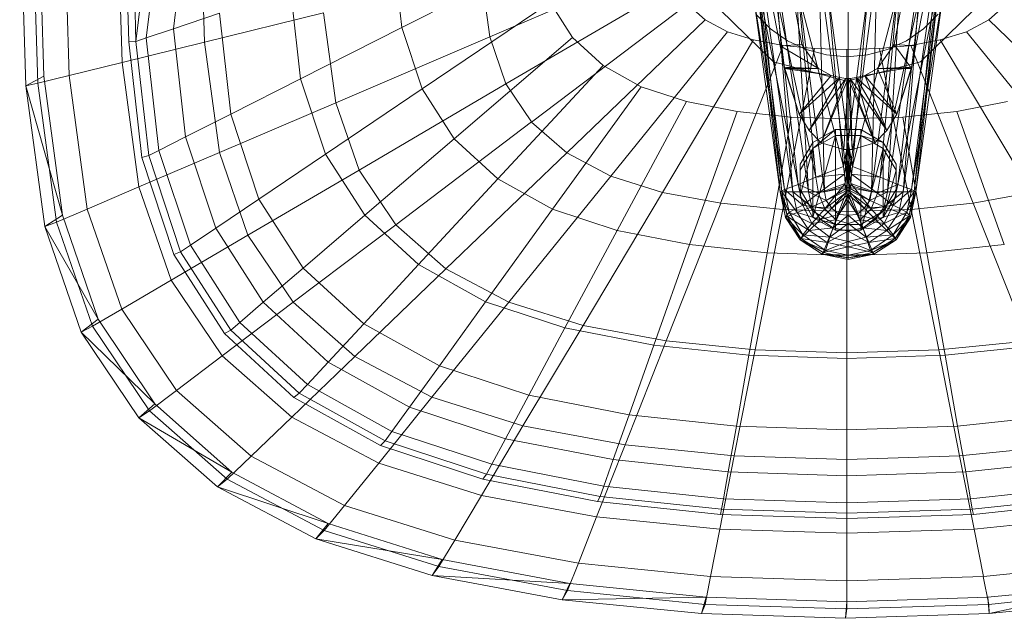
# Model space of a CAD drawing. Header units: metres. Extents: x 391.1 to 427.5, y 12.5 to 28.4.
# Tile 178 of 209: x 409.538 to 409.756, y 27.784 to 27.916. Entities that reach past the tile are written whole.
import ezdxf

# ---------------------------------------------------------------- set-up
doc = ezdxf.new("R2010")
doc.units = ezdxf.units.M
doc.layers.add('02_MOBILIARIO', color=7, linetype='Continuous', lineweight=18)
doc.layers.add('A-DETL-____-MBND', color=7, linetype='Continuous', lineweight=18)

# ---------------------------------------------------------------- blocks, each defined once
blk = doc.blocks.new('Family - Rentamans PA-152127-03_CLI_AIGUA_P0A')
at = {"layer": 'A-DETL-____-MBND', "color": 253, "true_color": 0xaaaaaa}
for p, q in [((0.16249, 0.18273), (0.17279, 0.12673)), ((0.16249, 0.18273), (0.17279, 0.12673)), ((0.19319, 0.12673), (0.20349, 0.18273)), ((0.19319, 0.12673), (0.20349, 0.18273)), ((0.16799, 0.12643), (0.15799, 0.17843)), ((0.15799, 0.17843), (0.16799, 0.12643)), ((0.20799, 0.17843), (0.19799, 0.12643)), ((0.20799, 0.17843), (0.19799, 0.12643)), ((0, 0.16227), (0.00133, 0.11764)), ((0.00269, 0.16227), (0.004, 0.11821)), ((0.0041, 0.16227), (0.00536, 0.11975)), ((0.01092, 0.11992), (0.00966, 0.16227)), ((0.02264, 0.1228), (0.02147, 0.16227)), ((0.04082, 0.12728), (0.03978, 0.16227)), ((0.16839, 0.09423), (0.16129, 0.15423)), ((0.16799, 0.09423), (0.16129, 0.15423)), ((0.16799, 0.09423), (0.16129, 0.15423)), ((0.20469, 0.15423), (0.19759, 0.09423)), ((0.20469, 0.15423), (0.19799, 0.09423)), ((0.19799, 0.09423), (0.20469, 0.15423)), ((0.17079, 0.09423), (0.16269, 0.15123)), ((0.16839, 0.09423), (0.16269, 0.15123)), ((0.20329, 0.15123), (0.19519, 0.09423)), ((0.19759, 0.09423), (0.20329, 0.15123)), ((0.02408, 0.12731), (0.02353, 0.14943)), ((0.02565, 0.12745), (0.02511, 0.14934)), ((0.03396, 0.13024), (0.0362, 0.14804)), ((0.02565, 0.12745), (0.02802, 0.14625)), ((0.02796, 0.12822), (0.0303, 0.14675)), ((0.08444, 0.13051), (0.08263, 0.1466)), ((0.17429, 0.09423), (0.16649, 0.14723)), ((0.17079, 0.09423), (0.16649, 0.14723)), ((0.19949, 0.14723), (0.19169, 0.09423)), ((0.19949, 0.14723), (0.19519, 0.09423)), ((0.11406, 0.1455), (0.08444, 0.13051)), ((0.14281, 0.14517), (0.10383, 0.12847)), ((0.17779, 0.09423), (0.17119, 0.14553)), ((0.17429, 0.09423), (0.17119, 0.14553)), ((0.18299, 0.09573), (0.17659, 0.14403)), ((0.17779, 0.09423), (0.17659, 0.14403)), ((0.18939, 0.14403), (0.18299, 0.09573)), ((0.19479, 0.14553), (0.18819, 0.09423)), ((0.18819, 0.09423), (0.18939, 0.14403)), ((0.19169, 0.09423), (0.19479, 0.14553)), ((0.10383, 0.12847), (0.10196, 0.14236)), ((0.18299, 0.09573), (0.18299, 0.14323)), ((0.10743, 0.11808), (0.14464, 0.13991)), ((0.06207, 0.11919), (0.05985, 0.13894)), ((0.16799, 0.09423), (0.16199, 0.13823)), ((0.16899, 0.09473), (0.16199, 0.13823)), ((0.16899, 0.09473), (0.16339, 0.13823)), ((0.17199, 0.09583), (0.16339, 0.13823)), ((0.17199, 0.09583), (0.16699, 0.13823)), ((0.16699, 0.13823), (0.17589, 0.09743)), ((0.17199, 0.13823), (0.18199, 0.09983)), ((0.17199, 0.13823), (0.17589, 0.09743)), ((0.17859, 0.13823), (0.18299, 0.10523)), ((0.17859, 0.13823), (0.18199, 0.09983)), ((0.18299, 0.10523), (0.18739, 0.13823)), ((0.18299, 0.13813), (0.18299, 0.10523)), ((0.18739, 0.13823), (0.18399, 0.09983)), ((0.18399, 0.09983), (0.19399, 0.13823)), ((0.19399, 0.13823), (0.19009, 0.09743)), ((0.19009, 0.09743), (0.19899, 0.13823)), ((0.19899, 0.13823), (0.19399, 0.09583)), ((0.19399, 0.09583), (0.20259, 0.13823)), ((0.20399, 0.13823), (0.19699, 0.09473)), ((0.20259, 0.13823), (0.19699, 0.09473)), ((0.20399, 0.13823), (0.19799, 0.09423)), ((0.11719, 0.13603), (0.08893, 0.11696)), ((0.1131, 0.10963), (0.14751, 0.13563)), ((0.12213, 0.12833), (0.11719, 0.13603)), ((0.15143, 0.13218), (0.14751, 0.13563)), ((0.21801, 0.13563), (0.21409, 0.13218)), ((0.04411, 0.13365), (0.03396, 0.13024)), ((0.06713, 0.13377), (0.04082, 0.12728)), ((0.04662, 0.11137), (0.04411, 0.13365)), ((0.06981, 0.1139), (0.06713, 0.13377)), ((0.16652, 0.1229), (0.15464, 0.13448)), ((0.15464, 0.13448), (0.16652, 0.1229)), ((0.16588, 0.13019), (0.16265, 0.13343)), ((0.16588, 0.13019), (0.16265, 0.13343)), ((0.21088, 0.13448), (0.19899, 0.1229)), ((0.19899, 0.1229), (0.21088, 0.13448)), ((0.20287, 0.13343), (0.19963, 0.13019)), ((0.20287, 0.13343), (0.19963, 0.13019)), ((0.08444, 0.13051), (0.06207, 0.11919)), ((0.08893, 0.11696), (0.08444, 0.13051)), ((0.12086, 0.10282), (0.15143, 0.13218)), ((0.15634, 0.12959), (0.15143, 0.13218)), ((0.21409, 0.13218), (0.20918, 0.12959)), ((0.24466, 0.10282), (0.21409, 0.13218)), ((0.03396, 0.13024), (0.02796, 0.12822)), ((0.03665, 0.10633), (0.03396, 0.13024)), ((0.10383, 0.12847), (0.06981, 0.1139)), ((0.10743, 0.11808), (0.10383, 0.12847)), ((0.13056, 0.09769), (0.15634, 0.12959)), ((0.16214, 0.12776), (0.15634, 0.12959)), ((0.16963, 0.12757), (0.16588, 0.13019)), ((0.16963, 0.12757), (0.16588, 0.13019)), ((0.19963, 0.13019), (0.19588, 0.12757)), ((0.19963, 0.13019), (0.19588, 0.12757)), ((0.20918, 0.12959), (0.20338, 0.12776)), ((0.23496, 0.09769), (0.20918, 0.12959)), ((0.04082, 0.12728), (0.02264, 0.1228)), ((0.02565, 0.12745), (0.02408, 0.12731)), ((0.02695, 0.10182), (0.02408, 0.12731)), ((0.02796, 0.12822), (0.02565, 0.12745)), ((0.0285, 0.1022), (0.02565, 0.12745)), ((0.03076, 0.10335), (0.02796, 0.12822)), ((0.04411, 0.1029), (0.04082, 0.12728)), ((0.12213, 0.12833), (0.09599, 0.10594)), ((0.12888, 0.12212), (0.12213, 0.12833)), ((0.14201, 0.09408), (0.16214, 0.12776)), ((0.15485, 0.0917), (0.16864, 0.12656)), ((0.16864, 0.12656), (0.16214, 0.12776)), ((0.17279, 0.12673), (0.16799, 0.12643)), ((0.16799, 0.12643), (0.16899, 0.12173)), ((0.16899, 0.12143), (0.16799, 0.12643)), ((0.16799, 0.12643), (0.17649, 0.12143)), ((0.16799, 0.12643), (0.16899, 0.12143)), ((0.17559, 0.12586), (0.16864, 0.12656)), ((0.17378, 0.12563), (0.16963, 0.12757)), ((0.17378, 0.12563), (0.16963, 0.12757)), ((0.17279, 0.12673), (0.17649, 0.12143)), ((0.17649, 0.12143), (0.17279, 0.12673)), ((0.19319, 0.12673), (0.18949, 0.12143)), ((0.19319, 0.12673), (0.18949, 0.12143)), ((0.19688, 0.12656), (0.18993, 0.12586)), ((0.19588, 0.12757), (0.19174, 0.12563)), ((0.19588, 0.12757), (0.19174, 0.12563)), ((0.19699, 0.12143), (0.19319, 0.12673)), ((0.19799, 0.12643), (0.19319, 0.12673)), ((0.20338, 0.12776), (0.19688, 0.12656)), ((0.21066, 0.0917), (0.19688, 0.12656)), ((0.19699, 0.12173), (0.19799, 0.12643)), ((0.19799, 0.12643), (0.19699, 0.12143)), ((0.19699, 0.12173), (0.19799, 0.12643)), ((0.2235, 0.09408), (0.20338, 0.12776)), ((0.16859, 0.09032), (0.17559, 0.12586)), ((0.1782, 0.12445), (0.17378, 0.12563)), ((0.1782, 0.12445), (0.17378, 0.12563)), ((0.18276, 0.12563), (0.17559, 0.12586)), ((0.18276, 0.12405), (0.1782, 0.12445)), ((0.18276, 0.12405), (0.1782, 0.12445)), ((0.18993, 0.12586), (0.18276, 0.12563)), ((0.18276, 0.08986), (0.18276, 0.12563)), ((0.18732, 0.12445), (0.18276, 0.12405)), ((0.18732, 0.12445), (0.18276, 0.12405)), ((0.19174, 0.12563), (0.18732, 0.12445)), ((0.19174, 0.12563), (0.18732, 0.12445)), ((0.19692, 0.09032), (0.18993, 0.12586)), ((0.02264, 0.1228), (0.01092, 0.11992)), ((0.02635, 0.09529), (0.02264, 0.1228)), ((0.10565, 0.09705), (0.12888, 0.12212)), ((0.13732, 0.11744), (0.12888, 0.12212)), ((0.18276, 0.11866), (0.16652, 0.1229)), ((0.16652, 0.1229), (0.18276, 0.11866)), ((0.19899, 0.1229), (0.18276, 0.11866)), ((0.18276, 0.11866), (0.19899, 0.1229)), ((0.00133, 0.11764), (0.00536, 0.11975)), ((0.01092, 0.11992), (0.004, 0.11821)), ((0.00536, 0.11975), (0.00947, 0.08904)), ((0.01092, 0.11992), (0.0149, 0.09039)), ((0.16899, 0.12173), (0.17219, 0.11133)), ((0.16899, 0.12143), (0.16899, 0.12173)), ((0.16899, 0.12173), (0.17929, 0.11993)), ((0.16899, 0.12173), (0.17649, 0.12143)), ((0.17219, 0.11133), (0.16899, 0.12143)), ((0.16899, 0.12143), (0.17219, 0.11133)), ((0.17929, 0.11993), (0.16899, 0.12143)), ((0.17649, 0.12143), (0.16899, 0.12143)), ((0.17219, 0.11133), (0.17929, 0.11993)), ((0.17929, 0.11993), (0.17219, 0.11133)), ((0.17649, 0.12143), (0.17929, 0.11993)), ((0.17929, 0.11993), (0.17649, 0.12143)), ((0.17929, 0.11993), (0.18119, 0.11943)), ((0.18119, 0.11943), (0.17929, 0.11993)), ((0.18669, 0.11993), (0.18479, 0.11943)), ((0.18669, 0.11993), (0.18479, 0.11943)), ((0.18669, 0.11993), (0.19699, 0.12173)), ((0.18949, 0.12143), (0.18669, 0.11993)), ((0.18949, 0.12143), (0.18669, 0.11993)), ((0.19159, 0.10773), (0.18669, 0.11993)), ((0.19379, 0.11133), (0.18669, 0.11993)), ((0.18669, 0.11993), (0.19379, 0.11133)), ((0.18949, 0.12143), (0.19699, 0.12173)), ((0.19379, 0.11133), (0.18949, 0.12143)), ((0.19699, 0.12143), (0.18949, 0.12143)), ((0.19379, 0.11133), (0.19699, 0.12173)), ((0.19379, 0.11133), (0.19699, 0.12143)), ((0.19699, 0.12143), (0.19379, 0.11133)), ((0.19699, 0.12173), (0.19699, 0.12143)), ((0.004, 0.11821), (0.00133, 0.11764)), ((0.00133, 0.11764), (0.00947, 0.08904)), ((0.00133, 0.11764), (0.00552, 0.08652)), ((0.004, 0.11821), (0.00814, 0.08749)), ((0.06207, 0.11919), (0.04662, 0.11137)), ((0.06758, 0.10256), (0.06207, 0.11919)), ((0.10743, 0.11808), (0.07496, 0.09903)), ((0.1131, 0.10964), (0.10743, 0.11808)), ((0.18119, 0.11943), (0.17219, 0.11133)), ((0.17219, 0.11133), (0.18119, 0.11943)), ((0.17439, 0.10773), (0.18119, 0.11943)), ((0.18119, 0.11943), (0.17439, 0.10773)), ((0.18249, 0.11923), (0.17439, 0.10773)), ((0.17439, 0.10773), (0.18249, 0.11923)), ((0.18299, 0.11923), (0.17709, 0.10503)), ((0.17709, 0.10503), (0.18299, 0.11923)), ((0.17709, 0.10503), (0.18249, 0.11923)), ((0.18249, 0.11923), (0.17709, 0.10503)), ((0.18119, 0.11943), (0.18249, 0.11923)), ((0.18249, 0.11923), (0.18119, 0.11943)), ((0.18299, 0.11923), (0.18209, 0.10353)), ((0.18209, 0.10353), (0.18299, 0.11923)), ((0.18249, 0.11923), (0.18299, 0.11923)), ((0.18299, 0.11923), (0.18249, 0.11923)), ((0.18349, 0.11923), (0.18299, 0.11923)), ((0.18299, 0.11923), (0.18389, 0.10353)), ((0.18299, 0.11923), (0.18889, 0.10503)), ((0.18349, 0.11923), (0.18299, 0.11923)), ((0.18479, 0.11943), (0.18349, 0.11923)), ((0.18479, 0.11943), (0.18349, 0.11923)), ((0.18389, 0.10353), (0.18349, 0.11923)), ((0.18889, 0.10503), (0.18349, 0.11923)), ((0.18349, 0.11923), (0.18889, 0.10503)), ((0.18349, 0.11923), (0.19159, 0.10773)), ((0.18889, 0.10503), (0.18479, 0.11943)), ((0.19159, 0.10773), (0.18479, 0.11943)), ((0.18479, 0.11943), (0.19159, 0.10773)), ((0.18479, 0.11943), (0.19379, 0.11133)), ((0.08893, 0.11696), (0.06758, 0.10256)), ((0.09599, 0.10594), (0.08893, 0.11696)), ((0.11773, 0.09036), (0.13732, 0.11744)), ((0.14729, 0.11416), (0.13732, 0.11744)), ((0.06981, 0.1139), (0.04411, 0.1029)), ((0.07496, 0.09903), (0.06981, 0.1139)), ((0.13201, 0.08566), (0.14729, 0.11416)), ((0.15847, 0.11198), (0.14729, 0.11416)), ((0.21822, 0.11416), (0.20705, 0.11198)), ((0.04662, 0.11137), (0.03665, 0.10633)), ((0.05283, 0.09261), (0.04662, 0.11137)), ((0.148, 0.08255), (0.15847, 0.11198)), ((0.17043, 0.11072), (0.15847, 0.11198)), ((0.17219, 0.11133), (0.17439, 0.10773)), ((0.17439, 0.10773), (0.17219, 0.11133)), ((0.19379, 0.11133), (0.19159, 0.10773)), ((0.19159, 0.10773), (0.19379, 0.11133)), ((0.20705, 0.11198), (0.19509, 0.11073)), ((0.20705, 0.11198), (0.21752, 0.08255)), ((0.08308, 0.08694), (0.1131, 0.10964)), ((0.12086, 0.10282), (0.1131, 0.10963)), ((0.16511, 0.08075), (0.17043, 0.11072)), ((0.18276, 0.11031), (0.17043, 0.11072)), ((0.19509, 0.11072), (0.18276, 0.11031)), ((0.18276, 0.08015), (0.18276, 0.11031)), ((0.2004, 0.08075), (0.19509, 0.11072)), ((0.17439, 0.10773), (0.17709, 0.10503)), ((0.17709, 0.10503), (0.17439, 0.10773)), ((0.18019, 0.10795), (0.17519, 0.10381)), ((0.18019, 0.10795), (0.17519, 0.10514)), ((0.17519, 0.10381), (0.18019, 0.10663)), ((0.18019, 0.10663), (0.17519, 0.08856)), ((0.18579, 0.10795), (0.18019, 0.10795)), ((0.18019, 0.10795), (0.18019, 0.10663)), ((0.18019, 0.10663), (0.18579, 0.10663)), ((0.18019, 0.10663), (0.18019, 0.08575)), ((0.18579, 0.10795), (0.18579, 0.10663)), ((0.19079, 0.10514), (0.18579, 0.10795)), ((0.19079, 0.10514), (0.18579, 0.10663)), ((0.18579, 0.10663), (0.19079, 0.10381)), ((0.18579, 0.10663), (0.18579, 0.08575)), ((0.19159, 0.10773), (0.18889, 0.10503)), ((0.18889, 0.10503), (0.19159, 0.10773)), ((0.03665, 0.10633), (0.03076, 0.10335)), ((0.04332, 0.08619), (0.03665, 0.10633)), ((0.09599, 0.10594), (0.07625, 0.08904)), ((0.10565, 0.09705), (0.09599, 0.10594)), ((0.17519, 0.10514), (0.17239, 0.10035)), ((0.17519, 0.10514), (0.17519, 0.10381)), ((0.17709, 0.10503), (0.18209, 0.10353)), ((0.18209, 0.10353), (0.17709, 0.10503)), ((0.18199, 0.09983), (0.18299, 0.10523)), ((0.18299, 0.10523), (0.18399, 0.09983)), ((0.18299, 0.10523), (0.18299, 0.10423)), ((0.18889, 0.10503), (0.18389, 0.10353)), ((0.18389, 0.10353), (0.18889, 0.10503)), ((0.19359, 0.10035), (0.19079, 0.10514)), ((0.19079, 0.10514), (0.19079, 0.10381)), ((0.04411, 0.1029), (0.02635, 0.09529)), ((0.03076, 0.10335), (0.0285, 0.1022)), ((0.0377, 0.0824), (0.03076, 0.10335)), ((0.05043, 0.08464), (0.04411, 0.1029)), ((0.06758, 0.10256), (0.05283, 0.09261)), ((0.07625, 0.08904), (0.06758, 0.10256)), ((0.09417, 0.07719), (0.12086, 0.10282)), ((0.13056, 0.09769), (0.12086, 0.10282)), ((0.17239, 0.09901), (0.17519, 0.10381)), ((0.17519, 0.10381), (0.17239, 0.09337)), ((0.17519, 0.10381), (0.17519, 0.08856)), ((0.18199, 0.09983), (0.18299, 0.10423)), ((0.18209, 0.10353), (0.18389, 0.10353)), ((0.18389, 0.10353), (0.18209, 0.10353)), ((0.18219, 0.09813), (0.18299, 0.10423)), ((0.18299, 0.10423), (0.18399, 0.09983)), ((0.18299, 0.10423), (0.18379, 0.09813)), ((0.18299, 0.10423), (0.18299, 0.10123)), ((0.18579, 0.08575), (0.19079, 0.10381)), ((0.19079, 0.10381), (0.19359, 0.09901)), ((0.19079, 0.10381), (0.19079, 0.08856)), ((0.0285, 0.1022), (0.02695, 0.10182)), ((0.03406, 0.08034), (0.02695, 0.10182)), ((0.03553, 0.08094), (0.0285, 0.1022)), ((0.17239, 0.10035), (0.17239, 0.09901)), ((0.17239, 0.10035), (0.17239, 0.09472)), ((0.18219, 0.09813), (0.18299, 0.10123)), ((0.18239, 0.09603), (0.18299, 0.10123)), ((0.18239, 0.09603), (0.18299, 0.10023)), ((0.18259, 0.09403), (0.18299, 0.10023)), ((0.18299, 0.10123), (0.18379, 0.09813)), ((0.18299, 0.10123), (0.18359, 0.09603)), ((0.18299, 0.10123), (0.18299, 0.10023)), ((0.18299, 0.10023), (0.18359, 0.09603)), ((0.18299, 0.10023), (0.18339, 0.09403)), ((0.18299, 0.10023), (0.18299, 0.09323)), ((0.19359, 0.09901), (0.19359, 0.10035)), ((0.19359, 0.09472), (0.19359, 0.10035)), ((0.07496, 0.09903), (0.05043, 0.08464)), ((0.08308, 0.08694), (0.07496, 0.09903)), ((0.17239, 0.09337), (0.17239, 0.09901)), ((0.17589, 0.09743), (0.18199, 0.09983)), ((0.17589, 0.09743), (0.18219, 0.09813)), ((0.17649, 0.09393), (0.18219, 0.09813)), ((0.18199, 0.09983), (0.18219, 0.09813)), ((0.18219, 0.09813), (0.18239, 0.09603)), ((0.18379, 0.09813), (0.18359, 0.09603)), ((0.18399, 0.09983), (0.18379, 0.09813)), ((0.18379, 0.09813), (0.19009, 0.09743)), ((0.18379, 0.09813), (0.18949, 0.09393)), ((0.18399, 0.09983), (0.19009, 0.09743)), ((0.19079, 0.08856), (0.19359, 0.09901)), ((0.19359, 0.09901), (0.19359, 0.09337)), ((0.08811, 0.07812), (0.10565, 0.09705)), ((0.11773, 0.09036), (0.10565, 0.09705)), ((0.10805, 0.06985), (0.13056, 0.09769)), ((0.14201, 0.09408), (0.13056, 0.09769)), ((0.16899, 0.09473), (0.17199, 0.09583)), ((0.17199, 0.09583), (0.17589, 0.09743)), ((0.17299, 0.09123), (0.17199, 0.09583)), ((0.17649, 0.09393), (0.17199, 0.09583)), ((0.17589, 0.09743), (0.17649, 0.09393)), ((0.17649, 0.09393), (0.18239, 0.09603)), ((0.18299, 0.09573), (0.17779, 0.09423)), ((0.17789, 0.09043), (0.18239, 0.09603)), ((0.18239, 0.09603), (0.18259, 0.09403)), ((0.18819, 0.09423), (0.18299, 0.09573)), ((0.18299, 0.09523), (0.18299, 0.09573)), ((0.18359, 0.09603), (0.18339, 0.09403)), ((0.18359, 0.09603), (0.18949, 0.09393)), ((0.18359, 0.09603), (0.18809, 0.09043)), ((0.19009, 0.09743), (0.18949, 0.09393)), ((0.18949, 0.09393), (0.19399, 0.09583)), ((0.19009, 0.09743), (0.19399, 0.09583)), ((0.19399, 0.09583), (0.19299, 0.09123)), ((0.19399, 0.09583), (0.19699, 0.09473)), ((0.02635, 0.09529), (0.0149, 0.09039)), ((0.02635, 0.09529), (0.03348, 0.0747)), ((0.12445, 0.06469), (0.14201, 0.09408)), ((0.15486, 0.0917), (0.14201, 0.09408)), ((0.16799, 0.09423), (0.16899, 0.09473)), ((0.16839, 0.09423), (0.16799, 0.09423)), ((0.16959, 0.08873), (0.16799, 0.09423)), ((0.16919, 0.08853), (0.16799, 0.09423)), ((0.16919, 0.08853), (0.16799, 0.09423)), ((0.16919, 0.08863), (0.16799, 0.09423)), ((0.16799, 0.09423), (0.16999, 0.08973)), ((0.17079, 0.09423), (0.16839, 0.09423)), ((0.17179, 0.08963), (0.16839, 0.09423)), ((0.16959, 0.08873), (0.16839, 0.09423)), ((0.16999, 0.08973), (0.16899, 0.09473)), ((0.17299, 0.09123), (0.16899, 0.09473)), ((0.17429, 0.09423), (0.17079, 0.09423)), ((0.17499, 0.09093), (0.17079, 0.09423)), ((0.17179, 0.08963), (0.17079, 0.09423)), ((0.17239, 0.09472), (0.17239, 0.09337)), ((0.17239, 0.09472), (0.17519, 0.08991)), ((0.17299, 0.09123), (0.17649, 0.09393)), ((0.17779, 0.09423), (0.17429, 0.09423)), ((0.17819, 0.09233), (0.17429, 0.09423)), ((0.17499, 0.09093), (0.17429, 0.09423)), ((0.17789, 0.09043), (0.17649, 0.09393)), ((0.18299, 0.09523), (0.17779, 0.09423)), ((0.17819, 0.09233), (0.17779, 0.09423)), ((0.17789, 0.09043), (0.18259, 0.09403)), ((0.18299, 0.09523), (0.17819, 0.09233)), ((0.18299, 0.09463), (0.17819, 0.09233)), ((0.18299, 0.09463), (0.17939, 0.09063)), ((0.18299, 0.09363), (0.17939, 0.09063)), ((0.18259, 0.09403), (0.18029, 0.08803)), ((0.18299, 0.09363), (0.18099, 0.08923)), ((0.18259, 0.09403), (0.18299, 0.09323)), ((0.18819, 0.09423), (0.18299, 0.09523)), ((0.18779, 0.09233), (0.18299, 0.09523)), ((0.18299, 0.09463), (0.18299, 0.09523)), ((0.18779, 0.09233), (0.18299, 0.09463)), ((0.18659, 0.09063), (0.18299, 0.09463)), ((0.18299, 0.09363), (0.18299, 0.09463)), ((0.18339, 0.09403), (0.18299, 0.09323)), ((0.18659, 0.09063), (0.18299, 0.09363)), ((0.18499, 0.08923), (0.18299, 0.09363)), ((0.18299, 0.09233), (0.18299, 0.09363)), ((0.18809, 0.09043), (0.18339, 0.09403)), ((0.18339, 0.09403), (0.18569, 0.08803)), ((0.19169, 0.09423), (0.18779, 0.09233)), ((0.18779, 0.09233), (0.18819, 0.09423)), ((0.18949, 0.09393), (0.18809, 0.09043)), ((0.19169, 0.09423), (0.18819, 0.09423)), ((0.18949, 0.09393), (0.19299, 0.09123)), ((0.19079, 0.08991), (0.19359, 0.09472)), ((0.19519, 0.09423), (0.19099, 0.09093)), ((0.19099, 0.09093), (0.19169, 0.09423)), ((0.19519, 0.09423), (0.19169, 0.09423)), ((0.19699, 0.09473), (0.19299, 0.09123)), ((0.19359, 0.09337), (0.19359, 0.09472)), ((0.19519, 0.09423), (0.19419, 0.08963)), ((0.19759, 0.09423), (0.19419, 0.08963)), ((0.19759, 0.09423), (0.19519, 0.09423)), ((0.19699, 0.09473), (0.19599, 0.08973)), ((0.19599, 0.08973), (0.19799, 0.09423)), ((0.19799, 0.09423), (0.19639, 0.08873)), ((0.19639, 0.08873), (0.19759, 0.09423)), ((0.19799, 0.09423), (0.19679, 0.08863)), ((0.19679, 0.08863), (0.19799, 0.09423)), ((0.19799, 0.09423), (0.19679, 0.08853)), ((0.19699, 0.09473), (0.19799, 0.09423)), ((0.19799, 0.09423), (0.19759, 0.09423)), ((0.2235, 0.09408), (0.21066, 0.0917)), ((0.05283, 0.09261), (0.04332, 0.08619)), ((0.06261, 0.07735), (0.05283, 0.09261)), ((0.14283, 0.06127), (0.15486, 0.0917)), ((0.16859, 0.09032), (0.15486, 0.0917)), ((0.17239, 0.09337), (0.17519, 0.08856)), ((0.17819, 0.09233), (0.17499, 0.09093)), ((0.17939, 0.09063), (0.17819, 0.09233)), ((0.18299, 0.09323), (0.18029, 0.08803)), ((0.18299, 0.09233), (0.18099, 0.08923)), ((0.18299, 0.09323), (0.18569, 0.08803)), ((0.18299, 0.09323), (0.18299, 0.08723)), ((0.18499, 0.08923), (0.18299, 0.09233)), ((0.18299, 0.08903), (0.18299, 0.09233)), ((0.18659, 0.09063), (0.18779, 0.09233)), ((0.19099, 0.09093), (0.18779, 0.09233)), ((0.19079, 0.08856), (0.19359, 0.09337)), ((0.21066, 0.0917), (0.19692, 0.09032)), ((0.22269, 0.06127), (0.21066, 0.0917)), ((0.0149, 0.09039), (0.00814, 0.08749)), ((0.0149, 0.09039), (0.02256, 0.06829)), ((0.10294, 0.06991), (0.11773, 0.09036)), ((0.13201, 0.08566), (0.11773, 0.09036)), ((0.16248, 0.0593), (0.16859, 0.09032)), ((0.18276, 0.08986), (0.16859, 0.09032)), ((0.16919, 0.08863), (0.16999, 0.08973)), ((0.17179, 0.08963), (0.16959, 0.08873)), ((0.16999, 0.08973), (0.17299, 0.09123)), ((0.17299, 0.08473), (0.16999, 0.08973)), ((0.16999, 0.08973), (0.17499, 0.08723)), ((0.17499, 0.09093), (0.17179, 0.08963)), ((0.17689, 0.08813), (0.17179, 0.08963)), ((0.17439, 0.08563), (0.17179, 0.08963)), ((0.17499, 0.08723), (0.17299, 0.09123)), ((0.17789, 0.09043), (0.17299, 0.09123)), ((0.17939, 0.09063), (0.17499, 0.09093)), ((0.17689, 0.08813), (0.17499, 0.09093)), ((0.17499, 0.08723), (0.17789, 0.09043)), ((0.17519, 0.08991), (0.18019, 0.087)), ((0.17519, 0.08856), (0.17519, 0.08991)), ((0.17939, 0.09063), (0.17689, 0.08813)), ((0.18099, 0.08923), (0.17689, 0.08813)), ((0.17789, 0.09043), (0.18029, 0.08803)), ((0.18099, 0.08923), (0.17939, 0.09063)), ((0.18099, 0.08923), (0.17969, 0.08623)), ((0.18299, 0.08903), (0.18099, 0.08923)), ((0.19692, 0.09032), (0.18276, 0.08986)), ((0.18276, 0.05865), (0.18276, 0.08986)), ((0.18299, 0.08903), (0.18499, 0.08923)), ((0.18499, 0.08923), (0.18659, 0.09063)), ((0.18909, 0.08813), (0.18499, 0.08923)), ((0.18629, 0.08623), (0.18499, 0.08923)), ((0.18809, 0.09043), (0.18569, 0.08803)), ((0.18579, 0.08575), (0.19079, 0.08991)), ((0.18579, 0.087), (0.19079, 0.08991)), ((0.19099, 0.09093), (0.18659, 0.09063)), ((0.18909, 0.08813), (0.18659, 0.09063)), ((0.19299, 0.09123), (0.18809, 0.09043)), ((0.18809, 0.09043), (0.19099, 0.08723)), ((0.18909, 0.08813), (0.19099, 0.09093)), ((0.19419, 0.08963), (0.18909, 0.08813)), ((0.19079, 0.08856), (0.19079, 0.08991)), ((0.19299, 0.09123), (0.19099, 0.08723)), ((0.19419, 0.08963), (0.19099, 0.09093)), ((0.19099, 0.08723), (0.19599, 0.08973)), ((0.19419, 0.08963), (0.19159, 0.08563)), ((0.19299, 0.09123), (0.19599, 0.08973)), ((0.19599, 0.08973), (0.19299, 0.08473)), ((0.19639, 0.08873), (0.19419, 0.08963)), ((0.19599, 0.08973), (0.19679, 0.08863)), ((0.20303, 0.0593), (0.19693, 0.09032)), ((0.00947, 0.08904), (0.00552, 0.08652)), ((0.00814, 0.08749), (0.00552, 0.08652)), ((0.00814, 0.08749), (0.0161, 0.0645)), ((0.00947, 0.08904), (0.01737, 0.06606)), ((0.07625, 0.08904), (0.06261, 0.07735)), ((0.08811, 0.07812), (0.07625, 0.08904)), ((0.16959, 0.08873), (0.16919, 0.08853)), ((0.16919, 0.08853), (0.16919, 0.08863)), ((0.17239, 0.08363), (0.16919, 0.08863)), ((0.17299, 0.08473), (0.16919, 0.08863)), ((0.17259, 0.08393), (0.16919, 0.08853)), ((0.17239, 0.08363), (0.16919, 0.08853)), ((0.16919, 0.08853), (0.17239, 0.08363)), ((0.17439, 0.08563), (0.16959, 0.08873)), ((0.17259, 0.08393), (0.16959, 0.08873)), ((0.17299, 0.08473), (0.17499, 0.08723)), ((0.17689, 0.08813), (0.17439, 0.08563)), ((0.18029, 0.08803), (0.17499, 0.08723)), ((0.17499, 0.08723), (0.17899, 0.08423)), ((0.17519, 0.08856), (0.18019, 0.08575)), ((0.17519, 0.08856), (0.18019, 0.087)), ((0.17969, 0.08623), (0.17689, 0.08813)), ((0.18029, 0.08803), (0.17899, 0.08423)), ((0.18299, 0.08723), (0.17899, 0.08423)), ((0.17969, 0.08623), (0.18299, 0.08903)), ((0.18029, 0.08803), (0.18299, 0.08723)), ((0.18629, 0.08623), (0.18299, 0.08903)), ((0.18299, 0.08553), (0.18299, 0.08903)), ((0.18569, 0.08803), (0.18299, 0.08723)), ((0.18299, 0.08723), (0.18699, 0.08423)), ((0.18299, 0.08723), (0.18299, 0.08323)), ((0.18569, 0.08803), (0.19099, 0.08723)), ((0.18569, 0.08803), (0.18699, 0.08423)), ((0.18579, 0.08575), (0.19079, 0.08856)), ((0.18629, 0.08623), (0.18909, 0.08813)), ((0.19099, 0.08723), (0.18699, 0.08423)), ((0.19159, 0.08563), (0.18909, 0.08813)), ((0.19099, 0.08723), (0.19299, 0.08473)), ((0.19639, 0.08873), (0.19159, 0.08563)), ((0.19299, 0.08473), (0.19679, 0.08863)), ((0.19339, 0.08393), (0.19639, 0.08873)), ((0.19679, 0.08853), (0.19339, 0.08393)), ((0.19679, 0.08863), (0.19359, 0.08363)), ((0.19359, 0.08363), (0.19679, 0.08853)), ((0.19679, 0.08853), (0.19359, 0.08363)), ((0.19679, 0.08853), (0.19639, 0.08873)), ((0.19679, 0.08863), (0.19679, 0.08853)), ((0.00552, 0.08652), (0.01737, 0.06606)), ((0.00552, 0.08652), (0.01359, 0.06324)), ((0.04332, 0.08619), (0.0377, 0.0824)), ((0.05382, 0.06982), (0.04332, 0.08619)), ((0.0604, 0.06981), (0.08308, 0.08694)), ((0.09417, 0.07719), (0.08308, 0.08694)), ((0.12046, 0.06414), (0.13201, 0.08566)), ((0.148, 0.08255), (0.13201, 0.08566)), ((0.17439, 0.08563), (0.17259, 0.08393)), ((0.17969, 0.08623), (0.17439, 0.08563)), ((0.17839, 0.08303), (0.17439, 0.08563)), ((0.17839, 0.08303), (0.17969, 0.08623)), ((0.17839, 0.08303), (0.18299, 0.08553)), ((0.18299, 0.08553), (0.17969, 0.08623)), ((0.18019, 0.087), (0.18579, 0.087)), ((0.18019, 0.08575), (0.18019, 0.087)), ((0.18019, 0.08575), (0.18579, 0.08575)), ((0.18299, 0.08553), (0.18629, 0.08623)), ((0.18759, 0.08303), (0.18299, 0.08553)), ((0.18299, 0.08203), (0.18299, 0.08553)), ((0.18579, 0.087), (0.18579, 0.08575)), ((0.19159, 0.08563), (0.18629, 0.08623)), ((0.18759, 0.08303), (0.18629, 0.08623)), ((0.19159, 0.08563), (0.18759, 0.08303)), ((0.19339, 0.08393), (0.19159, 0.08563)), ((0.05043, 0.08464), (0.03348, 0.0747)), ((0.05043, 0.08464), (0.0604, 0.06981)), ((0.17239, 0.08363), (0.17299, 0.08473)), ((0.17239, 0.08363), (0.17259, 0.08393)), ((0.17239, 0.08363), (0.17729, 0.08043)), ((0.17729, 0.08043), (0.17239, 0.08363)), ((0.17749, 0.08083), (0.17239, 0.08363)), ((0.17799, 0.08123), (0.17239, 0.08363)), ((0.17749, 0.08083), (0.17259, 0.08393)), ((0.17259, 0.08393), (0.17839, 0.08303)), ((0.17799, 0.08123), (0.17299, 0.08473)), ((0.17899, 0.08423), (0.17299, 0.08473)), ((0.17749, 0.08083), (0.17839, 0.08303)), ((0.17899, 0.08423), (0.17799, 0.08123)), ((0.18299, 0.08323), (0.17799, 0.08123)), ((0.18299, 0.08203), (0.17839, 0.08303)), ((0.17899, 0.08423), (0.18299, 0.08323)), ((0.18699, 0.08423), (0.18299, 0.08323)), ((0.18299, 0.08323), (0.18799, 0.08123)), ((0.18299, 0.08323), (0.18299, 0.08023)), ((0.18759, 0.08303), (0.18299, 0.08203)), ((0.18699, 0.08423), (0.19299, 0.08473)), ((0.18699, 0.08423), (0.18799, 0.08123)), ((0.19339, 0.08393), (0.18759, 0.08303)), ((0.18849, 0.08083), (0.18759, 0.08303)), ((0.19299, 0.08473), (0.18799, 0.08123)), ((0.18799, 0.08123), (0.19359, 0.08363)), ((0.18849, 0.08083), (0.19339, 0.08393)), ((0.19359, 0.08363), (0.18849, 0.08083)), ((0.19359, 0.08363), (0.18869, 0.08043)), ((0.18869, 0.08043), (0.19359, 0.08363)), ((0.19299, 0.08473), (0.19359, 0.08363)), ((0.19359, 0.08363), (0.19339, 0.08393)), ((0.03553, 0.08094), (0.03406, 0.08034)), ((0.0377, 0.0824), (0.03553, 0.08094)), ((0.04662, 0.06365), (0.03553, 0.08094)), ((0.04862, 0.06537), (0.0377, 0.0824)), ((0.14009, 0.06032), (0.148, 0.08255)), ((0.16511, 0.08075), (0.148, 0.08255)), ((0.1611, 0.05811), (0.16511, 0.08075)), ((0.18276, 0.08015), (0.16511, 0.08075)), ((0.17799, 0.08123), (0.17729, 0.08043)), ((0.17729, 0.08043), (0.17749, 0.08083)), ((0.18299, 0.08203), (0.17749, 0.08083)), ((0.18299, 0.07963), (0.17749, 0.08083)), ((0.18299, 0.08023), (0.17799, 0.08123)), ((0.2004, 0.08075), (0.18276, 0.08015)), ((0.18849, 0.08083), (0.18299, 0.08203)), ((0.18299, 0.07963), (0.18299, 0.08203)), ((0.18799, 0.08123), (0.18299, 0.08023)), ((0.18299, 0.07963), (0.18849, 0.08083)), ((0.18799, 0.08123), (0.18869, 0.08043)), ((0.18869, 0.08043), (0.18849, 0.08083)), ((0.21752, 0.08255), (0.2004, 0.08075)), ((0.2004, 0.08075), (0.20442, 0.05811)), ((0.04526, 0.06288), (0.03406, 0.08034)), ((0.17729, 0.08043), (0.18299, 0.07923)), ((0.18299, 0.07923), (0.17729, 0.08043)), ((0.17729, 0.08043), (0.18299, 0.07963)), ((0.18299, 0.08023), (0.17729, 0.08043)), ((0.18276, 0.05738), (0.18276, 0.08015)), ((0.18869, 0.08043), (0.18299, 0.07923)), ((0.18299, 0.07923), (0.18869, 0.08043)), ((0.18869, 0.08043), (0.18299, 0.07963)), ((0.18869, 0.08043), (0.18299, 0.08023)), ((0.18299, 0.08023), (0.18299, 0.07923)), ((0.18299, 0.07923), (0.18299, 0.07963)), ((0.06261, 0.07735), (0.05382, 0.06982)), ((0.07599, 0.06504), (0.06261, 0.07735)), ((0.07402, 0.05783), (0.09417, 0.07719)), ((0.07599, 0.06504), (0.08811, 0.07812)), ((0.10294, 0.06991), (0.08811, 0.07812)), ((0.10805, 0.06985), (0.09417, 0.07719)), ((0.03348, 0.0747), (0.02256, 0.06829)), ((0.03348, 0.0747), (0.04473, 0.05796)), ((0.04473, 0.05796), (0.0604, 0.06981)), ((0.05382, 0.06982), (0.04862, 0.06537)), ((0.06817, 0.05661), (0.05382, 0.06982)), ((0.0604, 0.06981), (0.07402, 0.05783)), ((0.09106, 0.04882), (0.10805, 0.06985)), ((0.09272, 0.05577), (0.10294, 0.06991)), ((0.12046, 0.06414), (0.10294, 0.06991)), ((0.12445, 0.06469), (0.10805, 0.06985)), ((0.02256, 0.06829), (0.0161, 0.0645)), ((0.02256, 0.06829), (0.03462, 0.05033)), ((0.01737, 0.06606), (0.01359, 0.06324)), ((0.01737, 0.06606), (0.02983, 0.04738)), ((0.04862, 0.06537), (0.04662, 0.06365)), ((0.06355, 0.05162), (0.04862, 0.06537)), ((0.0161, 0.0645), (0.01359, 0.06324)), ((0.01359, 0.06324), (0.02983, 0.04738)), ((0.01359, 0.06324), (0.0263, 0.04431)), ((0.0161, 0.0645), (0.02865, 0.04582)), ((0.04662, 0.06365), (0.04526, 0.06288)), ((0.06177, 0.0497), (0.04662, 0.06365)), ((0.06817, 0.05661), (0.07599, 0.06504)), ((0.09272, 0.05577), (0.07599, 0.06504)), ((0.11118, 0.04249), (0.12445, 0.06469)), ((0.11248, 0.04926), (0.12046, 0.06414)), ((0.14009, 0.06032), (0.12046, 0.06414)), ((0.14283, 0.06127), (0.12445, 0.06469)), ((0.06056, 0.04879), (0.04526, 0.06288)), ((0.13374, 0.0383), (0.14283, 0.06127)), ((0.16248, 0.0593), (0.14283, 0.06127)), ((0.22269, 0.06127), (0.20303, 0.0593)), ((0.13463, 0.04496), (0.14009, 0.06032)), ((0.1611, 0.05811), (0.14009, 0.06032)), ((0.16248, 0.0593), (0.15787, 0.03587)), ((0.18276, 0.05865), (0.16248, 0.0593)), ((0.20303, 0.0593), (0.18276, 0.05865)), ((0.20303, 0.0593), (0.20764, 0.03587)), ((0.22542, 0.06032), (0.20442, 0.05811)), ((0.04473, 0.05796), (0.03462, 0.05033)), ((0.04473, 0.05796), (0.06009, 0.04446)), ((0.06009, 0.04446), (0.07402, 0.05783)), ((0.06355, 0.05162), (0.06817, 0.05661)), ((0.08613, 0.04666), (0.06817, 0.05661)), ((0.07402, 0.05783), (0.09106, 0.04882)), ((0.15832, 0.04246), (0.1611, 0.05811)), ((0.18276, 0.05738), (0.1611, 0.05811)), ((0.18276, 0.05865), (0.18276, 0.03507)), ((0.20442, 0.05811), (0.18276, 0.05738)), ((0.18276, 0.05738), (0.18276, 0.04164)), ((0.20442, 0.05811), (0.20719, 0.04246)), ((0.08613, 0.04666), (0.09272, 0.05577)), ((0.11248, 0.04926), (0.09272, 0.05577)), ((0.03462, 0.05033), (0.02865, 0.04582)), ((0.03462, 0.05033), (0.05111, 0.03583)), ((0.06177, 0.0497), (0.06355, 0.05162)), ((0.08223, 0.04128), (0.06355, 0.05162)), ((0.06056, 0.04879), (0.06177, 0.0497)), ((0.07971, 0.03819), (0.06056, 0.04879)), ((0.08073, 0.0392), (0.06177, 0.0497)), ((0.07931, 0.03429), (0.09106, 0.04882)), ((0.09106, 0.04882), (0.11118, 0.04249)), ((0.10733, 0.03967), (0.11248, 0.04926)), ((0.13463, 0.04496), (0.11248, 0.04926)), ((0.02983, 0.04738), (0.0263, 0.04431)), ((0.02865, 0.04582), (0.0263, 0.04431)), ((0.02865, 0.04582), (0.04581, 0.03074)), ((0.02983, 0.04738), (0.04685, 0.0323)), ((0.08223, 0.04128), (0.08613, 0.04666)), ((0.10733, 0.03967), (0.08613, 0.04666)), ((0.0263, 0.04431), (0.04685, 0.0323)), ((0.0263, 0.04431), (0.04368, 0.02904)), ((0.05111, 0.03583), (0.06009, 0.04446)), ((0.06009, 0.04446), (0.07931, 0.03429)), ((0.13111, 0.03505), (0.13463, 0.04496)), ((0.15832, 0.04246), (0.13463, 0.04496)), ((0.23089, 0.04496), (0.20719, 0.04246)), ((0.10202, 0.02715), (0.11118, 0.04249)), ((0.11118, 0.04249), (0.13374, 0.0383)), ((0.15832, 0.04246), (0.15653, 0.03237)), ((0.18276, 0.04164), (0.15832, 0.04246)), ((0.20719, 0.04246), (0.18276, 0.04164)), ((0.18276, 0.04164), (0.18276, 0.03149)), ((0.20719, 0.04246), (0.20898, 0.03237)), ((0.08073, 0.0392), (0.07971, 0.03819)), ((0.08073, 0.0392), (0.08223, 0.04128)), ((0.10312, 0.03183), (0.08073, 0.0392)), ((0.1043, 0.03401), (0.08223, 0.04128)), ((0.1043, 0.03401), (0.10733, 0.03967)), ((0.13111, 0.03505), (0.10733, 0.03967)), ((0.10233, 0.03074), (0.07971, 0.03819)), ((0.12746, 0.02242), (0.13374, 0.0383)), ((0.13374, 0.0383), (0.15787, 0.03587)), ((0.20764, 0.03587), (0.23178, 0.0383)), ((0.05111, 0.03583), (0.04581, 0.03074)), ((0.05111, 0.03583), (0.07174, 0.02492)), ((0.13111, 0.03505), (0.12902, 0.0292)), ((0.15653, 0.03237), (0.13111, 0.03505)), ((0.15787, 0.03587), (0.15469, 0.01968)), ((0.15787, 0.03587), (0.18276, 0.03507)), ((0.18276, 0.03507), (0.20764, 0.03587)), ((0.18276, 0.03507), (0.18276, 0.01878)), ((0.20764, 0.03587), (0.21083, 0.01968)), ((0.23441, 0.03505), (0.20898, 0.03237)), ((0.07174, 0.02492), (0.07931, 0.03429)), ((0.07931, 0.03429), (0.10202, 0.02715)), ((0.10429, 0.03401), (0.10312, 0.03183)), ((0.12902, 0.0292), (0.1043, 0.03401)), ((0.04685, 0.0323), (0.04368, 0.02904)), ((0.04581, 0.03074), (0.04368, 0.02904)), ((0.04581, 0.03074), (0.06727, 0.01938)), ((0.04685, 0.0323), (0.06815, 0.02095)), ((0.10312, 0.03183), (0.10233, 0.03074)), ((0.12768, 0.02581), (0.10233, 0.03074)), ((0.12822, 0.02694), (0.10312, 0.03183)), ((0.15653, 0.03237), (0.15548, 0.02641)), ((0.18276, 0.03149), (0.15653, 0.03238)), ((0.20898, 0.03237), (0.18276, 0.03149)), ((0.18276, 0.03149), (0.18276, 0.0255)), ((0.20898, 0.03237), (0.21004, 0.02641)), ((0.04368, 0.02904), (0.06815, 0.02095)), ((0.04368, 0.02904), (0.06542, 0.01754)), ((0.12902, 0.0292), (0.12822, 0.02694)), ((0.15548, 0.02641), (0.12902, 0.0292)), ((0.23649, 0.0292), (0.21004, 0.02641)), ((0.09611, 0.01725), (0.10202, 0.02715)), ((0.10202, 0.02715), (0.12746, 0.02242)), ((0.12822, 0.02694), (0.12768, 0.02581)), ((0.15507, 0.02412), (0.12822, 0.02694)), ((0.15548, 0.02641), (0.15507, 0.02412)), ((0.18276, 0.0255), (0.15548, 0.02641)), ((0.21004, 0.02641), (0.18276, 0.0255)), ((0.21004, 0.02641), (0.21045, 0.02412)), ((0.23729, 0.02694), (0.21045, 0.02412)), ((0.06727, 0.01938), (0.07174, 0.02492)), ((0.07174, 0.02492), (0.09611, 0.01725)), ((0.15479, 0.02295), (0.12768, 0.02581)), ((0.15507, 0.02412), (0.15479, 0.02295)), ((0.18276, 0.02319), (0.15507, 0.02412)), ((0.18276, 0.0255), (0.18276, 0.02319)), ((0.21045, 0.02412), (0.18276, 0.02319)), ((0.21045, 0.02412), (0.21072, 0.02295)), ((0.23784, 0.02581), (0.21072, 0.02295)), ((0.12342, 0.01218), (0.12746, 0.02242)), ((0.12746, 0.02242), (0.15469, 0.01968)), ((0.18276, 0.02201), (0.15479, 0.02295)), ((0.18276, 0.02319), (0.18276, 0.02201)), ((0.21072, 0.02295), (0.18276, 0.02201)), ((0.21083, 0.01968), (0.23805, 0.02242)), ((0.06815, 0.02095), (0.06542, 0.01754)), ((0.06815, 0.02095), (0.0933, 0.01298)), ((0.15469, 0.01968), (0.15263, 0.00924)), ((0.15469, 0.01968), (0.18276, 0.01878)), ((0.18276, 0.01878), (0.21083, 0.01968)), ((0.21083, 0.01968), (0.21289, 0.00924)), ((0.06727, 0.01938), (0.06542, 0.01754)), ((0.06542, 0.01754), (0.0933, 0.01298)), ((0.06542, 0.01754), (0.09109, 0.00946)), ((0.06727, 0.01938), (0.09261, 0.01141)), ((0.18276, 0.01878), (0.18276, 0.00828)), ((0.09261, 0.01141), (0.09611, 0.01725)), ((0.09611, 0.01725), (0.12342, 0.01218)), ((0.0933, 0.01298), (0.09109, 0.00946)), ((0.09109, 0.00946), (0.09261, 0.01141)), ((0.09261, 0.01141), (0.12102, 0.00613)), ((0.0933, 0.01298), (0.1215, 0.0077)), ((0.12102, 0.00613), (0.12342, 0.01218)), ((0.12342, 0.01218), (0.15263, 0.00924)), ((0.21289, 0.00925), (0.2421, 0.01218)), ((0.09109, 0.00946), (0.1215, 0.0077)), ((0.09109, 0.00946), (0.11987, 0.00411)), ((0.15263, 0.00924), (0.15142, 0.00308)), ((0.15263, 0.00924), (0.18276, 0.00828)), ((0.18276, 0.00828), (0.21288, 0.00924)), ((0.21288, 0.00924), (0.2141, 0.00308)), ((0.1215, 0.0077), (0.11987, 0.00411)), ((0.1215, 0.0077), (0.15166, 0.00465)), ((0.18276, 0.00828), (0.18276, 0.00207)), ((0.21386, 0.00465), (0.24402, 0.0077)), ((0.21415, 0.00102), (0.24402, 0.0077)), ((0.11987, 0.00411), (0.12102, 0.00613)), ((0.11987, 0.00411), (0.15166, 0.00465)), ((0.12102, 0.00613), (0.15141, 0.00308)), ((0.15166, 0.00465), (0.15065, 0.00102)), ((0.15166, 0.00465), (0.18276, 0.00364)), ((0.18276, 0.00364), (0.21386, 0.00465)), ((0.21415, 0.00102), (0.21386, 0.00465)), ((0.2141, 0.00308), (0.24449, 0.00613)), ((0.11987, 0.00411), (0.15065, 0.00102)), ((0.15141, 0.00308), (0.15065, 0.00102)), ((0.15141, 0.00308), (0.18276, 0.00207)), ((0.1824, 0), (0.18276, 0.00364)), ((0.18276, 0.00207), (0.2141, 0.00308)), ((0.2141, 0.00308), (0.21415, 0.00102)), ((0.21415, 0.00102), (0.24493, 0.00411)), ((0.15065, 0.00102), (0.1824, 0)), ((0.18276, 0.00207), (0.1824, 0)), ((0.1824, 0), (0.21415, 0.00102))]:
    blk.add_line(p, q, dxfattribs=at)
blk = doc.blocks.new('LONDR55-XX_ZZ-ARQ-CAA-M3D-Londres55_ifc-1-03_CLI_AIGUA_P0A')
at = {"layer": '02_MOBILIARIO', "color": 253, "lineweight": 18, "true_color": 0xaaaaaa}
blk.add_blockref('Family - Rentamans PA-152127-03_CLI_AIGUA_P0A', (409.53816, 27.78421), dxfattribs=at)

msp = doc.modelspace()

# ---------------------------------------------------------------- block references
at = {"lineweight": 5}
msp.add_blockref('LONDR55-XX_ZZ-ARQ-CAA-M3D-Londres55_ifc-1-03_CLI_AIGUA_P0A', (0, 0), dxfattribs=at)

doc.saveas('drawing.dxf')
